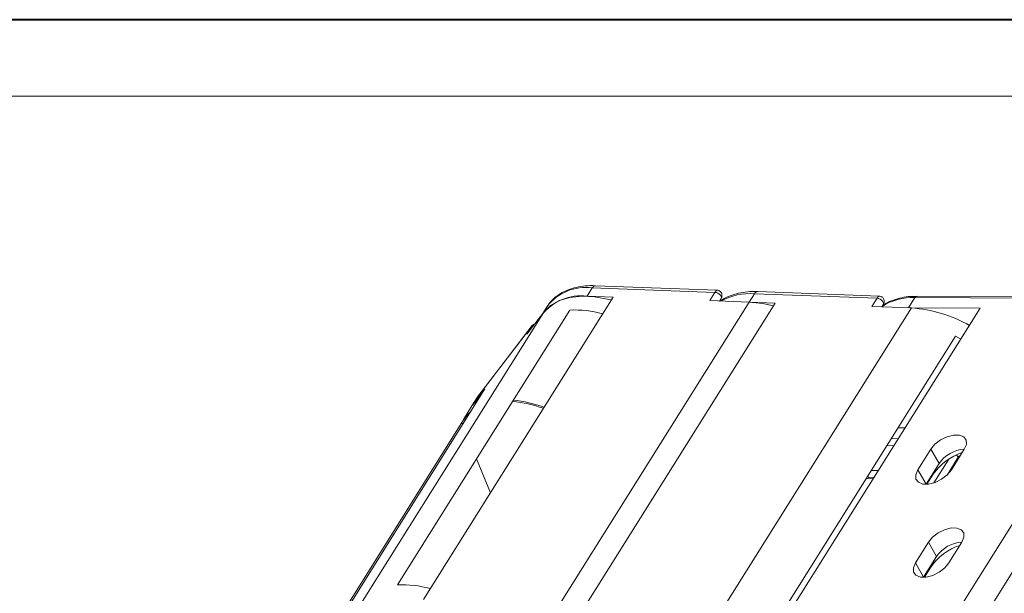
# Model space of a CAD drawing. Header units: millimetres. Extents: x 3455 to 3957, y 2 to 354.
# Tile 21 of 33: x 3699 to 3775, y 310 to 354. Entities that reach past the tile are written whole.
import ezdxf

# ---------------------------------------------------------------- set-up
doc = ezdxf.new("R2010")
doc.units = ezdxf.units.MM

msp = doc.modelspace()

# ---------------------------------------------------------------- linework, layer by layer
at = {"color": 7, "lineweight": 40}
msp.add_line((3952.419, 354.171), (3455.007, 354.171), dxfattribs=at)
at = {"color": 7, "lineweight": 13}
msp.add_line((3946.498, 348.249), (3484.615, 348.249), dxfattribs=at)
at = {"color": 7, "linetype": 'Continuous', "lineweight": 15}
for p, q in [((3743.108, 332.789), (3743.508, 333.426)), ((3743.508, 333.426), (3752.994, 333.082)), ((3753.147, 333.257), (3743.765, 333.597)), ((3730.46, 309.339), (3745.113, 332.716)), ((3743.108, 332.789), (3745.113, 332.716)), ((3752.994, 333.082), (3752.594, 332.445)), ((3753.35, 332.418), (3753.466, 332.601)), ((3755.641, 332.335), (3756.04, 332.972)), ((3756.04, 332.972), (3765.526, 332.628)), ((3765.68, 332.803), (3756.298, 333.143)), ((3765.526, 332.628), (3765.127, 331.991)), ((3767.952, 331.888), (3768.449, 332.682)), ((3768.449, 332.682), (3786.91, 332.615)), ((3786.984, 332.722), (3768.609, 332.789)), ((3786.91, 332.615), (3771.258, 307.644)), ((3740.026, 332.001), (3739.69, 331.464)), ((3755.641, 332.335), (3740.987, 308.957)), ((3742.993, 308.885), (3757.646, 332.262)), ((3752.594, 332.445), (3755.641, 332.335)), ((3768.174, 331.88), (3753.522, 308.507)), ((3755.641, 332.335), (3757.646, 332.262)), ((3758.835, 308.488), (3773.488, 331.865)), ((3765.127, 331.991), (3768.174, 331.88)), ((3765.883, 331.963), (3765.999, 332.147)), ((3773.488, 331.865), (3768.061, 331.885)), ((3739.762, 331.558), (3725.109, 308.181)), ((3728.45, 310.464), (3741.771, 331.717)), ((3738.445, 329.843), (3739.762, 331.558)), ((3734.744, 325.14), (3738.845, 330.48)), ((3738.868, 330.513), (3734.767, 325.172)), ((3738.845, 330.48), (3738.445, 329.843)), ((3739.069, 330.656), (3738.948, 330.588)), ((3758.283, 308.49), (3771.573, 329.692)), ((3771.99, 329.475), (3771.573, 329.692)), ((3787.519, 329.877), (3772.866, 306.5)), ((3720.558, 302.254), (3735.212, 325.632)), ((3734.345, 324.503), (3735.212, 325.632)), ((3734.345, 324.503), (3734.744, 325.14)), ((3734.744, 325.14), (3734.609, 324.945)), ((3734.767, 325.172), (3734.744, 325.14)), ((3734.209, 324.308), (3733.543, 323.245)), ((3734.609, 324.945), (3734.209, 324.308)), ((3734.209, 324.308), (3734.345, 324.503)), ((3720.366, 302.199), (3733.421, 323.026)), ((3733.421, 323.026), (3733.483, 322.873)), ((3767.143, 322.625), (3767.684, 322.605)), ((3766.823, 321.231), (3766.282, 321.251)), ((3766.615, 321.782), (3767.156, 321.763)), ((3769.676, 320.962), (3768.677, 319.368)), ((3769.676, 320.962), (3770.31, 319.853)), ((3771.262, 319.359), (3772.261, 320.953)), ((3734.563, 320.218), (3735.632, 317.59)), ((3770.31, 319.853), (3769.31, 318.259)), ((3770.31, 319.853), (3769.861, 319.025)), ((3771.059, 320.194), (3769.909, 318.359)), ((3770.928, 318.962), (3771.79, 320.337)), ((3765.073, 319.323), (3765.614, 319.303)), ((3769.31, 318.259), (3768.677, 319.368)), ((3769.861, 319.025), (3769.377, 318.251)), ((3764.679, 318.693), (3765.219, 318.673)), ((3764.867, 318.787), (3764.922, 318.684)), ((3764.867, 318.787), (3765.281, 318.772)), ((3769.304, 318.248), (3769.31, 318.259)), ((3769.488, 313.774), (3768.489, 312.18)), ((3769.488, 313.774), (3770.121, 312.665)), ((3771.073, 312.171), (3772.072, 313.765)), ((3768.489, 312.18), (3769.122, 311.071)), ((3770.121, 312.665), (3769.122, 311.071)), ((3770.121, 312.665), (3769.673, 311.837)), ((3769.673, 311.837), (3769.188, 311.063)), ((3769.122, 311.071), (3769.116, 311.06))]:
    msp.add_line(p, q, dxfattribs=at)
at = {"color": 7, "linetype": 'Continuous', "lineweight": 15, "flags": 128}
for points in [[(3744.977, 332.499), (3744.786, 332.547), (3743.709, 332.742), (3742.693, 332.791), (3741.767, 332.692), (3740.956, 332.449), (3740.281, 332.067), (3739.762, 331.558)], [(3753.476, 332.621), (3753.486, 332.682), (3753.466, 332.769), (3753.409, 332.861), (3753.324, 332.946), (3753.218, 333.017), (3753.104, 333.064), (3752.994, 333.082)], [(3753.466, 332.601), (3753.469, 332.607), (3753.476, 332.621)], [(3766.009, 332.167), (3766.019, 332.227), (3765.999, 332.315), (3765.942, 332.407), (3765.857, 332.492), (3765.751, 332.562), (3765.637, 332.61), (3765.526, 332.628)], [(3757.51, 332.045), (3756.685, 332.224), (3755.641, 332.335)], [(3765.999, 332.147), (3766.002, 332.153), (3766.009, 332.167)], [(3738.983, 330.543), (3738.906, 330.526), (3738.845, 330.48)], [(3734.785, 324.95), (3734.628, 324.814), (3734.209, 324.308)], [(3734.118, 323.888), (3733.834, 323.624), (3733.421, 323.026)], [(3772.261, 320.953), (3772.422, 321.335), (3772.408, 321.671), (3772.22, 321.922), (3771.882, 322.056), (3771.433, 322.057), (3770.928, 321.926), (3770.428, 321.678), (3769.993, 321.344), (3769.676, 320.962)], [(3768.677, 319.368), (3768.516, 318.986), (3768.53, 318.65), (3768.718, 318.4), (3769.056, 318.266), (3769.505, 318.264), (3770.01, 318.395), (3770.51, 318.643), (3770.945, 318.978), (3771.262, 319.359)], [(3772.072, 313.765), (3772.234, 314.147), (3772.22, 314.483), (3772.032, 314.733), (3771.693, 314.867), (3771.245, 314.869), (3770.74, 314.738), (3770.24, 314.49), (3769.805, 314.155), (3769.488, 313.774)], [(3768.489, 312.18), (3768.328, 311.798), (3768.342, 311.462), (3768.529, 311.212), (3768.868, 311.078), (3769.317, 311.076), (3769.822, 311.207), (3770.322, 311.455), (3770.756, 311.79), (3771.073, 312.171)]]:
    msp.add_lwpolyline(points, dxfattribs=at)
at = {"color": 7, "linetype": 'Continuous', "lineweight": 15}
for centre, radius, start, end in [((3742.974, 329.765), 3.7, 81.7114, 142.82267), ((3743.784, 333.288), 0.309, 93.61515, 153.53984), ((3742.616, 329.027), 3.794, 82.54184, 141.99223), ((3755.654, 328.503), 4.486, 85.05589, 119.33327), ((3756.317, 332.834), 0.309, 93.61515, 153.53984), ((3768.216, 328.473), 4.215, 86.82068, 123.23224), ((3768.625, 332.593), 0.197, 94.50396, 153.00505), ((3767.471, 321.383), 10.521, 60.47288, 86.17019), ((3742.159, 323.581), 8.145, 74.68024, 92.73328), ((3736.483, 315.12), 9.57, 70.18197, 84.84556), ((3736.404, 315.004), 9.8, 69.85741, 84.12973), ((3773.533, 316.479), 4.468, 108.55281, 145.27105), ((3772.409, 318.434), 2.534, 93.18761, 145.94167), ((3771.319, 320.068), 0.542, 29.7325, 55.37441), ((3765.622, 319.182), 0.852, 198.60594, 207.61243), ((3772.22, 311.246), 2.534, 93.18761, 145.94167), ((3773.345, 309.291), 4.468, 108.55281, 145.27105), ((3728.838, 302.329), 8.145, 74.68024, 92.73328)]:
    msp.add_arc(centre, radius, start, end, dxfattribs=at)
for points, knots in [([(3743.766, 333.595), (3743.75, 333.596), (3743.477, 333.619), (3742.975, 333.588), (3742.273, 333.491), (3741.62, 333.294), (3741.023, 333.004), (3740.504, 332.606), (3740.139, 332.218), (3740.003, 331.937), (3739.963, 331.854)], [0, 0, 0, 0, 0.00932, 0.157294, 0.307248, 0.458996, 0.612801, 0.769631, 0.931841, 1, 1, 1, 1]), ([(3752.994, 333.082), (3753.012, 333.111), (3753.049, 333.168), (3753.094, 333.223), (3753.127, 333.253), (3753.14, 333.254), (3753.146, 333.255)], [0, 0, 0, 0, 0.261906, 0.535485, 0.788635, 1, 1, 1, 1]), ([(3753.476, 332.622), (3753.486, 332.644), (3753.507, 332.688), (3753.533, 332.786), (3753.539, 332.909), (3753.501, 333.037), (3753.436, 333.132), (3753.359, 333.195), (3753.265, 333.243), (3753.193, 333.251), (3753.149, 333.257)], [0, 0, 0, 0, 0.080167, 0.164448, 0.33398, 0.491245, 0.629091, 0.746656, 0.845994, 1, 1, 1, 1]), ([(3756.299, 333.14), (3756.282, 333.142), (3756.01, 333.165), (3755.508, 333.133), (3754.804, 333.038), (3754.157, 332.835), (3753.686, 332.629), (3753.467, 332.456), (3753.415, 332.415)], [0, 0, 0, 0, 0.0141, 0.23796, 0.464816, 0.694386, 0.927068, 1, 1, 1, 1]), ([(3765.526, 332.628), (3765.545, 332.657), (3765.582, 332.714), (3765.627, 332.768), (3765.66, 332.799), (3765.673, 332.8), (3765.679, 332.8)], [0, 0, 0, 0, 0.261906, 0.535485, 0.788635, 1, 1, 1, 1]), ([(3766.009, 332.168), (3766.019, 332.19), (3766.04, 332.234), (3766.066, 332.332), (3766.072, 332.455), (3766.034, 332.583), (3765.968, 332.678), (3765.891, 332.741), (3765.798, 332.788), (3765.726, 332.797), (3765.682, 332.803)], [0, 0, 0, 0, 0.080167, 0.164448, 0.33398, 0.491245, 0.629091, 0.746656, 0.845994, 1, 1, 1, 1]), ([(3768.614, 332.78), (3768.446, 332.78), (3768.03, 332.781), (3767.415, 332.689), (3766.777, 332.507), (3766.266, 332.281), (3766.007, 332.081), (3765.91, 332.005)], [0, 0, 0, 0, 0.15638, 0.38648, 0.619495, 0.856312, 1, 1, 1, 1]), ([(3738.845, 330.48), (3738.865, 330.509), (3738.901, 330.56), (3738.948, 330.585), (3738.968, 330.596)], [0, 0, 0, 0, 0.557529, 1, 1, 1, 1]), ([(3734.777, 325.164), (3734.738, 325.127), (3734.693, 325.083), (3734.665, 325.028), (3734.661, 325.02)], [0, 0, 0, 0, 0.856504, 1, 1, 1, 1]), ([(3771.79, 320.337), (3771.813, 320.367), (3771.848, 320.412), (3771.902, 320.439), (3771.929, 320.442), (3771.941, 320.442)], [0, 0, 0, 0, 0.506952, 0.782055, 1, 1, 1, 1])]:
    msp.add_open_spline(points, degree=3, knots=knots, dxfattribs=at)

doc.saveas('drawing.dxf')
